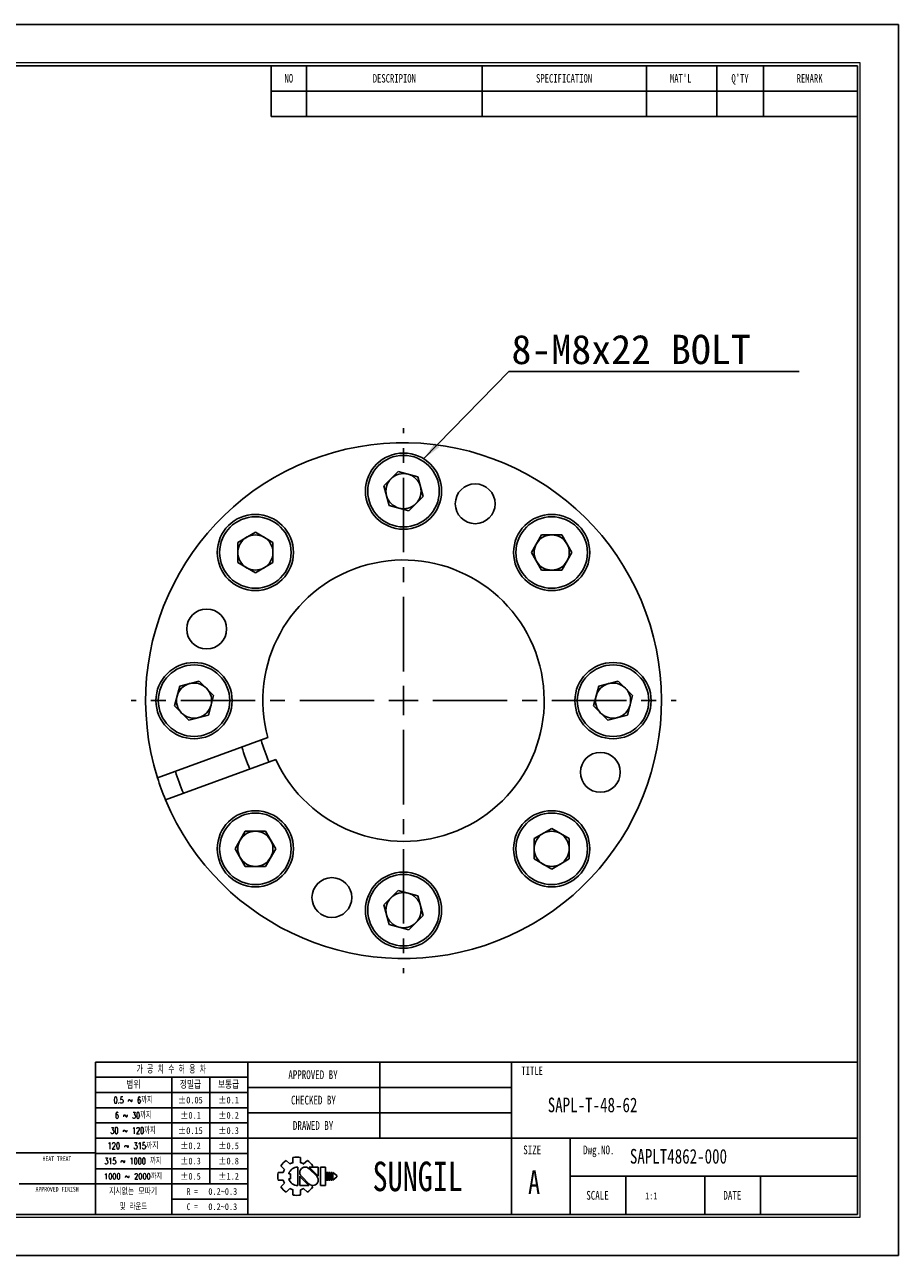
# Model space of a CAD drawing. Header units: millimetres. Extents: x 0 to 297, y 0 to 210.
# Tile 2 of 2: x 148 to 297, y 0 to 210. Entities that reach past the tile are written whole.
import ezdxf
from ezdxf.enums import TextEntityAlignment as Align

# ---------------------------------------------------------------- set-up
doc = ezdxf.new("R2010")
doc.units = ezdxf.units.MM
doc.header["$PDSIZE"] = -1
doc.linetypes.add('CENTERX2', pattern=[20.32, 12.7, -2.54, 2.54, -2.54])
doc.layers.add('문자', color=7, linetype='Continuous')
doc.layers.add('중심선', color=1, linetype='CENTERX2')
doc.layers.add('치수선', color=5, linetype='Continuous', lineweight=15)
doc.styles.add('SLDTEXTSTYLE0', font='TXT', dxfattribs={"width": 0.75})
doc.styles.add('SLDTEXTSTYLE1', font='TXT', dxfattribs={"width": 0.634615, "bigfont": 'bigfont'})
doc.styles.add('SLDTEXTSTYLE2', font='TXT', dxfattribs={"width": 0.75, "bigfont": 'bigfont'})
doc.styles.add('SLDTEXTSTYLE3', font='TXT', dxfattribs={"width": 0.694444, "bigfont": 'bigfont'})
doc.styles.add('SLDTEXTSTYLE4', font='TXT', dxfattribs={"width": 0.6875, "bigfont": 'bigfont'})
doc.styles.add('SLDTEXTSTYLE5', font='TXT', dxfattribs={"width": 0.7, "bigfont": 'bigfont'})
doc.styles.add('SLDTEXTSTYLE6', font='TXT', dxfattribs={"width": 0.692308, "bigfont": 'bigfont'})
doc.styles.add('SLDTEXTSTYLE7', font='TXT', dxfattribs={"width": 0.666667})
doc.dimstyles.new('SLDDIMSTYLE1', dxfattribs={"dimtxt": 0.18, "dimasz": 3.302, "dimexe": 0, "dimexo": 0.0625, "dimgap": 0, "dimtad": 0, "dimtih": 1, "dimtoh": 1, "dimdec": 0, "dimrnd": 1e-09, "dimzin": 0, "dimdsep": 46, "dimtxsty": 'Standard', "dimsah": 1, "dimcen": 0.09, "dimadec": 0, "dimazin": 0, "dimtfac": 3.302, "dimtdec": 0, "dimtofl": 0, "dimtmove": 0, "dimatfit": 3, "dimfxl": 1, "dimfrac": 2, "dimtolj": 1, "dimtzin": 0, "dimarcsym": 0})

# ---------------------------------------------------------------- blocks, each defined once
blk = doc.blocks.new('AAAA')
at = {"color": 250, "true_color": 0x191924}
for p, q in [((-298.87, 124.28), (-595.87, 124.28)), ((-298.87, -85.72), (-298.87, 124.28)), ((-595.87, -85.72), (-298.87, -85.72))]:
    blk.add_line(p, q, dxfattribs=at)
at = {"lineweight": 0}
for p, q in [((-305.37, 117.78), (-585.87, 117.78)), ((-305.37, -79.22), (-305.37, 117.78)), ((-585.87, -79.22), (-305.37, -79.22))]:
    blk.add_line(p, q, dxfattribs=at)
for p, q in [((-305.87, 117.28), (-585.37, 117.28)), ((-405.87, 117.28), (-405.87, 108.62)), ((-399.87, 117.28), (-399.87, 108.62)), ((-369.87, 117.28), (-369.87, 108.62)), ((-341.87, 117.28), (-341.87, 108.62)), ((-329.87, 117.28), (-329.87, 108.62)), ((-321.87, 117.28), (-321.87, 108.62)), ((-305.87, -78.72), (-305.87, 117.28)), ((-405.87, 112.95), (-305.87, 112.95)), ((-405.87, 108.62), (-305.87, 108.62)), ((-305.87, -52.72), (-435.87, -52.72)), ((-435.87, -52.72), (-435.87, -78.72)), ((-409.87, -52.72), (-409.87, -78.72)), ((-387.37, -52.72), (-387.37, -65.72)), ((-364.87, -52.72), (-364.87, -78.72)), ((-409.87, -55.32), (-435.87, -55.32)), ((-422.87, -55.32), (-422.87, -78.72)), ((-416.37, -55.32), (-416.37, -73.52)), ((-409.87, -57.92), (-435.87, -57.92)), ((-364.87, -57.05), (-409.87, -57.05)), ((-409.87, -60.52), (-435.87, -60.52)), ((-364.87, -61.38), (-409.87, -61.38)), ((-409.87, -63.12), (-435.87, -63.12)), ((-409.87, -65.72), (-435.87, -65.72)), ((-305.87, -65.72), (-409.87, -65.72)), ((-354.87, -65.72), (-354.87, -78.72)), ((-435.87, -68.22), (-533.87, -68.22)), ((-409.87, -68.32), (-435.87, -68.32)), ((-402.17, -69.02), (-402.17, -69.9)), ((-400.87, -69.02), (-400.87, -69.9)), ((-409.87, -70.92), (-435.87, -70.92)), ((-404.24, -70.42), (-403.62, -71.04)), ((-403.32, -69.5), (-402.7, -70.12)), ((-401.37, -70.64), (-401.37, -73.79)), ((-400.35, -70.12), (-399.72, -69.5)), ((-398.13, -72.22), (-399.46, -70.88)), ((-397.85, -72.19), (-399.4, -70.64)), ((-399.4, -70.64), (-397.85, -70.64)), ((-399.03, -70.64), (-398.81, -70.42)), ((-397.85, -70.64), (-397.85, -72.22)), ((-397.48, -70.64), (-397.48, -73.79)), ((-397.48, -70.64), (-396.61, -70.64)), ((-396.61, -70.64), (-396.61, -73.79)), ((-404.71, -71.57), (-403.84, -71.57)), ((-404.71, -71.57), (-403.84, -71.57)), ((-404.71, -72.86), (-403.84, -72.86)), ((-404.24, -74.01), (-403.62, -73.39)), ((-402.89, -71.78), (-402.59, -71.78)), ((-402.89, -72.65), (-402.59, -72.65)), ((-402.59, -71.78), (-402.59, -72.65)), ((-401.01, -72.22), (-401.01, -73.79)), ((-401.01, -72.24), (-399.45, -73.79)), ((-400.73, -72.22), (-399.39, -73.55)), ((-396.46, -71.57), (-396.46, -72.86)), ((-396.46, -71.57), (-396.24, -71.57)), ((-396.46, -72.86), (-396.24, -72.86)), ((-396.24, -71.57), (-396.24, -72.86)), ((-396.09, -71.57), (-396.09, -72.86)), ((-396.09, -71.57), (-395.88, -71.57)), ((-396.09, -72.86), (-395.88, -72.86)), ((-395.88, -71.57), (-395.88, -72.86)), ((-395.72, -71.57), (-395.72, -72.86)), ((-395.72, -71.57), (-395.51, -71.57)), ((-395.72, -72.86), (-395.51, -72.86)), ((-395.51, -71.57), (-395.51, -72.86)), ((-395.36, -71.57), (-395.36, -72.86)), ((-395.36, -71.57), (-394.71, -72.11)), ((-394.71, -72.32), (-395.36, -72.86)), ((-394.71, -72.11), (-394.71, -72.22)), ((-394.71, -72.11), (-394.71, -72.32)), ((-394.71, -72.22), (-394.71, -72.32)), ((-305.87, -72.22), (-354.87, -72.22)), ((-345.37, -72.22), (-345.37, -78.72)), ((-331.87, -72.22), (-331.87, -78.72)), ((-322.37, -72.22), (-322.37, -78.72)), ((-448.87, -73.52), (-435.87, -73.52)), ((-409.87, -73.52), (-435.87, -73.52)), ((-403.32, -74.93), (-402.7, -74.31)), ((-402.17, -74.53), (-402.17, -75.41)), ((-401.01, -73.79), (-399.45, -73.79)), ((-400.87, -74.53), (-400.87, -75.41)), ((-400.35, -74.31), (-399.72, -74.93)), ((-399.08, -73.74), (-398.81, -74.01)), ((-397.48, -73.79), (-396.61, -73.79)), ((-409.87, -76.12), (-422.87, -76.12)), ((-585.37, -78.72), (-305.87, -78.72))]:
    blk.add_line(p, q)
for centre, radius, start, end in [((-401.52, -72.22), 3.26, 78.4943, 101.5057), ((-401.52, -72.22), 3.26, 123.4943, 146.5057), ((-401.52, -72.22), 2.4, 150.6872, 164.3128), ((-401.37, -72.22), 1.58, 90, 164.0671), ((-401.52, -72.22), 2.4, 105.6872, 119.3128), ((-400.09, -71.56), 0.919, 43.2202, 225.8282), ((-401.52, -72.22), 2.4, 60.6872, 74.3128), ((-401.52, -72.22), 3.26, 33.4943, 56.5057), ((-401.52, -72.22), 3.26, 168.4943, 191.5057), ((-401.52, -72.22), 2.4, 195.6872, 209.3128), ((-401.37, -72.22), 1.58, 195.9329, 270), ((-398.77, -72.87), 0.919, 223.2202, 45.8282), ((-401.52, -72.22), 3.26, 213.4943, 236.5057), ((-401.52, -72.22), 2.4, 240.6872, 254.3128), ((-401.52, -72.22), 3.26, 258.4943, 281.5057), ((-401.52, -72.22), 2.4, 285.6872, 299.3128), ((-401.52, -72.22), 3.26, 303.4943, 326.5057)]:
    blk.add_arc(centre, radius, start, end)
for p in [(-387.37, -57.05), (-387.37, -61.38)]:
    blk.add_point(p)
at = {"color": 250, "true_color": 0x191924, "width": 0.75}
for tag, height, style, p in [('TITLE', 2.5, 'SLDTEXTSTYLE2', (-358.7, -62.04)), ('도번', 2.5, 'SLDTEXTSTYLE2', (-344.69, -70.81)), ('필렛', 1.15, 'SLDTEXTSTYLE0', (-416.62, -75.73)), ('SCALE', 1.2, 'SLDTEXTSTYLE0', (-342.09, -76.51)), ('DATE', 1.2, 'SLDTEXTSTYLE0', (-318.85, -76.56)), ('모따기', 1.15, 'SLDTEXTSTYLE0', (-416.62, -78.33))]:
    blk.add_attdef(tag, text='', height=height, dxfattribs=dict(at, style=style)).set_placement(p, align=Align.BOTTOM_LEFT)
at = {"layer": '문자', "attachment_point": 2}
for s, insert, char_height, style in [('NO', (-402.88, 115.84), 1.444, 'SLDTEXTSTYLE0'), ('DESCRIPION', (-384.88, 115.84), 1.444, 'SLDTEXTSTYLE0'), ('SPECIFICATION', (-355.91, 115.84), 1.444, 'SLDTEXTSTYLE0'), ("MAT'L", (-336.01, 115.84), 1.444, 'SLDTEXTSTYLE0'), ("Q'TY", (-325.89, 115.84), 1.444, 'SLDTEXTSTYLE0'), ('REMARK', (-314.02, 115.84), 1.444, 'SLDTEXTSTYLE0'), ('가 공 치 수 허 용 차', (-422.94, -53.37), 1.3, 'SLDTEXTSTYLE1'), ('APPROVED BY', (-398.76, -54.14), 1.5, 'SLDTEXTSTYLE0'), ('TITLE', (-361.36, -53.5), 1.444, 'SLDTEXTSTYLE0'), ('범위', (-429.4, -56), 1.25, 'SLDTEXTSTYLE2'), ('정밀급', (-419.66, -56), 1.25, 'SLDTEXTSTYLE2'), ('보통급', (-413.16, -56), 1.25, 'SLDTEXTSTYLE2'), ('0.5 ~ 6까지', (-429.45, -58.67), 1.1, 'SLDTEXTSTYLE3'), ('±0.05', (-419.68, -58.64), 1.15, 'SLDTEXTSTYLE0'), ('±0.1', (-413.16, -58.64), 1.15, 'SLDTEXTSTYLE0'), ('CHECKED BY', (-398.68, -58.47), 1.5, 'SLDTEXTSTYLE0'), ('6 ~ 30까지', (-429.43, -61.27), 1.1, 'SLDTEXTSTYLE4'), ('±0.1', (-419.66, -61.24), 1.15, 'SLDTEXTSTYLE0'), ('±0.2', (-413.16, -61.24), 1.15, 'SLDTEXTSTYLE0'), ('DRAWED BY', (-398.74, -62.8), 1.5, 'SLDTEXTSTYLE0'), ('30 ~ 120까지', (-429.46, -63.87), 1.1, 'SLDTEXTSTYLE5'), ('±0.15', (-419.68, -63.84), 1.15, 'SLDTEXTSTYLE0'), ('±0.3', (-413.16, -63.84), 1.15, 'SLDTEXTSTYLE0'), ('120 ~ 315까지', (-429.47, -66.47), 1.1, 'SLDTEXTSTYLE2'), ('±0.2', (-419.66, -66.44), 1.15, 'SLDTEXTSTYLE0'), ('±0.5', (-413.16, -66.44), 1.15, 'SLDTEXTSTYLE0'), ('SIZE', (-361.35, -66.97), 1.5, 'SLDTEXTSTYLE0'), ('Dwg.NO.', (-349.99, -66.97), 1.5, 'SLDTEXTSTYLE0'), ('HEAT TREAT', (-442.45, -68.82), 0.8, 'SLDTEXTSTYLE0'), ('315 ~ 1000 까지', (-429.48, -69.07), 1.1, 'SLDTEXTSTYLE6'), ('±0.3', (-419.66, -69.04), 1.15, 'SLDTEXTSTYLE0'), ('±0.8', (-413.16, -69.04), 1.15, 'SLDTEXTSTYLE0'), ('SUNGIL', (-380.89, -69.72), 5.032, 'SLDTEXTSTYLE0'), ('A', (-361.03, -71.23), 4, 'SLDTEXTSTYLE0'), ('1000 ~ 2000까지', (-429.47, -71.73), 0.99, 'SLDTEXTSTYLE2'), ('±0.5', (-419.66, -71.64), 1.15, 'SLDTEXTSTYLE0'), ('±1.2', (-413.16, -71.64), 1.15, 'SLDTEXTSTYLE0'), ('APPROVED FINISH', (-442.42, -74.02), 0.8, 'SLDTEXTSTYLE0'), ('지시없는 모따기', (-429.45, -74.27), 1.1, 'SLDTEXTSTYLE2'), ('R =', (-419.36, -74.24), 1.15, 'SLDTEXTSTYLE7'), ('SCALE', (-350.21, -74.72), 1.5, 'SLDTEXTSTYLE0'), ('DATE', (-327.2, -74.72), 1.5, 'SLDTEXTSTYLE0'), ('및 라운드', (-429.41, -76.87), 1.1, 'SLDTEXTSTYLE5'), ('C =', (-419.36, -76.84), 1.15, 'SLDTEXTSTYLE7')]:
    blk.add_mtext(s, dxfattribs=dict(at, insert=insert, char_height=char_height, style=style))
blk = doc.blocks.new('SW_NOTE_0')
at = {"layer": '문자', "color": 0}
blk.add_line((49.52, 0), (0, 0), dxfattribs=at)
at = {"layer": '문자', "color": 0, "insert": (0.44, 6.29), "char_height": 5, "attachment_point": 1}
blk.add_mtext('{\\C3;8-M8x22 BOLT}', dxfattribs=at)
blk = doc.blocks.new('SW_CENTERMARKSYMBOL_0')
at = {"layer": '중심선', "color": 0}
for p, q in [((0, 5), (0, 46.5)), ((0, 0), (0, 2.5)), ((-5, 0), (-46.5, 0)), ((0, 0), (-2.5, 0)), ((0, 0), (0, -2.5)), ((0, 0), (2.5, 0)), ((5, 0), (46.5, 0)), ((0, -5), (0, -46.5))]:
    blk.add_line(p, q, dxfattribs=at)

msp = doc.modelspace()

# ---------------------------------------------------------------- linework, layer by layer
for p, q in [((209.247, 131.359), (211.697, 133.809)), ((211.697, 133.809), (215.043, 132.912)), ((215.043, 132.912), (215.939, 129.566)), ((210.144, 128.013), (209.247, 131.359)), ((215.939, 129.566), (213.49, 127.117)), ((213.49, 127.117), (210.144, 128.013)), ((184.314, 121.724), (187.314, 123.456)), ((187.314, 123.456), (190.314, 121.724)), ((234.408, 119.992), (236.14, 122.992)), ((236.14, 122.992), (239.604, 122.992)), ((239.604, 122.992), (241.336, 119.992)), ((184.314, 118.26), (184.314, 121.724)), ((190.314, 121.724), (190.314, 118.26)), ((236.14, 116.992), (234.408, 119.992)), ((241.336, 119.992), (239.604, 116.992)), ((187.314, 116.528), (184.314, 118.26)), ((190.314, 118.26), (187.314, 116.528)), ((239.604, 116.992), (236.14, 116.992)), ((173.497, 93.816), (174.394, 97.162)), ((174.394, 97.162), (177.74, 98.059)), ((177.74, 98.059), (180.189, 95.609)), ((244.997, 93.816), (245.894, 97.162)), ((245.894, 97.162), (249.24, 98.059)), ((249.24, 98.059), (251.689, 95.609)), ((180.189, 95.609), (179.293, 92.263)), ((251.689, 95.609), (250.793, 92.263)), ((175.947, 91.367), (173.497, 93.816)), ((247.447, 91.367), (244.997, 93.816)), ((179.293, 92.263), (175.947, 91.367)), ((250.793, 92.263), (247.447, 91.367)), ((189.435, 88.412), (170.605, 81.559)), ((171.973, 77.8), (190.803, 84.653)), ((183.85, 69.434), (185.582, 72.434)), ((185.582, 72.434), (189.046, 72.434)), ((189.046, 72.434), (190.778, 69.434)), ((234.872, 71.166), (237.872, 72.898)), ((237.872, 72.898), (240.872, 71.166)), ((185.582, 66.434), (183.85, 69.434)), ((190.778, 69.434), (189.046, 66.434)), ((234.872, 67.702), (234.872, 71.166)), ((240.872, 71.166), (240.872, 67.702)), ((237.872, 65.97), (234.872, 67.702)), ((240.872, 67.702), (237.872, 65.97)), ((189.046, 66.434), (185.582, 66.434)), ((209.247, 59.859), (211.697, 62.309)), ((211.697, 62.309), (215.043, 61.412)), ((215.043, 61.412), (215.939, 58.066)), ((210.144, 56.513), (209.247, 59.859)), ((215.939, 58.066), (213.49, 55.617)), ((213.49, 55.617), (210.144, 56.513))]:
    msp.add_line(p, q)
for centre, radius in [((212.593, 130.463), 6.5), ((212.593, 130.463), 6.1), ((224.82, 128.307), 3.4), ((187.314, 119.992), 6.5), ((187.314, 119.992), 6.1), ((237.872, 119.992), 6.5), ((237.872, 119.992), 6.1), ((178.999, 106.94), 3.4), ((176.843, 94.713), 6.5), ((176.843, 94.713), 6.1), ((248.343, 94.713), 6.5), ((248.343, 94.713), 6.1), ((246.187, 82.485), 3.4), ((187.314, 69.434), 6.5), ((237.872, 69.434), 6.5), ((187.314, 69.434), 6.1), ((237.872, 69.434), 6.1), ((212.593, 58.963), 6.5), ((200.366, 61.119), 3.4), ((212.593, 58.963), 6.1)]:
    msp.add_circle(centre, radius)
for centre, radius, start, end in [((212.593, 94.713), 44, 202.60525, 197.39475), ((212.593, 130.463), 3, 135, 195), ((212.593, 130.463), 3, 75, 135), ((212.593, 130.463), 3, 15, 75), ((212.593, 130.463), 3, 315, 15), ((212.593, 130.463), 3, 195, 255), ((212.593, 130.463), 3, 255, 315), ((187.314, 119.992), 3, 120, 180), ((187.314, 119.992), 3, 60, 120), ((187.314, 119.992), 3, 0, 60), ((237.872, 119.992), 3, 90, 150), ((237.872, 119.992), 3, 30, 90), ((187.314, 119.992), 3, 180, 240), ((187.314, 119.992), 3, 300, 0), ((237.872, 119.992), 3, 150, 210), ((237.872, 119.992), 3, 330, 30), ((212.593, 94.713), 24, 204.78019, 195.21981), ((237.872, 119.992), 3, 210, 270), ((237.872, 119.992), 3, 270, 330), ((187.314, 119.992), 3, 240, 300), ((176.843, 94.713), 3, 105, 165), ((176.843, 94.713), 3, 45, 105), ((176.843, 94.713), 3, 345, 45), ((248.343, 94.713), 3, 105, 165), ((248.343, 94.713), 3, 45, 105), ((248.343, 94.713), 3, 345, 45), ((176.843, 94.713), 3, 165, 225), ((248.343, 94.713), 3, 165, 225), ((176.843, 94.713), 3, 225, 285), ((176.843, 94.713), 3, 285, 345), ((248.343, 94.713), 3, 225, 285), ((248.343, 94.713), 3, 285, 345), ((212.593, 94.713), 28.7, 196.00403, 203.99597), ((212.593, 94.713), 25.204, 195.4486, 204.5514), ((212.593, 94.713), 40.75, 197.18681, 202.81319), ((212.593, 94.713), 44, 197.39475, 202.60525), ((187.314, 69.434), 3, 90, 150), ((187.314, 69.434), 3, 30, 90), ((237.872, 69.434), 3, 120, 180), ((237.872, 69.434), 3, 60, 120), ((237.872, 69.434), 3, 0, 60), ((187.314, 69.434), 3, 150, 210), ((187.314, 69.434), 3, 330, 30), ((237.872, 69.434), 3, 180, 240), ((237.872, 69.434), 3, 300, 0), ((187.314, 69.434), 3, 210, 270), ((187.314, 69.434), 3, 270, 330), ((237.872, 69.434), 3, 240, 300), ((212.593, 58.963), 3, 135, 195), ((212.593, 58.963), 3, 75, 135), ((212.593, 58.963), 3, 15, 75), ((212.593, 58.963), 3, 315, 15), ((212.593, 58.963), 3, 195, 255), ((212.593, 58.963), 3, 255, 315)]:
    msp.add_arc(centre, radius, start, end)

# ---------------------------------------------------------------- block references
at = {"color": 7, "linetype": 'Continuous'}
ref = msp.add_blockref('AAAA', (595.902, 85.776), dxfattribs=at)
ref.add_attrib('모따기', '0.2~0.3', dxfattribs={"layer": '문자', "height": 1.15, "style": 'SLDTEXTSTYLE0', "width": 0.75}).set_placement((179.283, 7.449), align=Align.BOTTOM_LEFT)
ref.add_attrib('필렛', '0.2~0.3', dxfattribs={"layer": '문자', "height": 1.15, "style": 'SLDTEXTSTYLE0', "width": 0.75}).set_placement((179.283, 10.049), align=Align.BOTTOM_LEFT)
ref.add_attrib('TITLE', 'SAPL-T-48-62', dxfattribs={"layer": '문자', "height": 2.5, "style": 'SLDTEXTSTYLE0', "width": 0.75}).set_placement((237.199, 23.734), align=Align.BOTTOM_LEFT)
ref.add_attrib('도번', 'SAPLT4862-000', dxfattribs={"layer": '문자', "height": 2.5, "style": 'SLDTEXTSTYLE0', "width": 0.75}).set_placement((251.214, 14.971), align=Align.BOTTOM_LEFT)
ref.add_attrib('SCALE', '1:1', dxfattribs={"layer": '문자', "height": 1.2, "style": 'SLDTEXTSTYLE0', "width": 0.75}).set_placement((253.814, 9.262), align=Align.BOTTOM_LEFT)
at = {"layer": '중심선'}
msp.add_blockref('SW_CENTERMARKSYMBOL_0', (212.593, 94.713), dxfattribs=at)
at = {"layer": '치수선'}
msp.add_blockref('SW_NOTE_0', (230.575, 150.848), dxfattribs=at)

# ---------------------------------------------------------------- leaders
msp.add_leader([(216.026, 135.982), (230.575, 150.848)], dimstyle='SLDDIMSTYLE1', dxfattribs=at)

doc.saveas('drawing.dxf')
